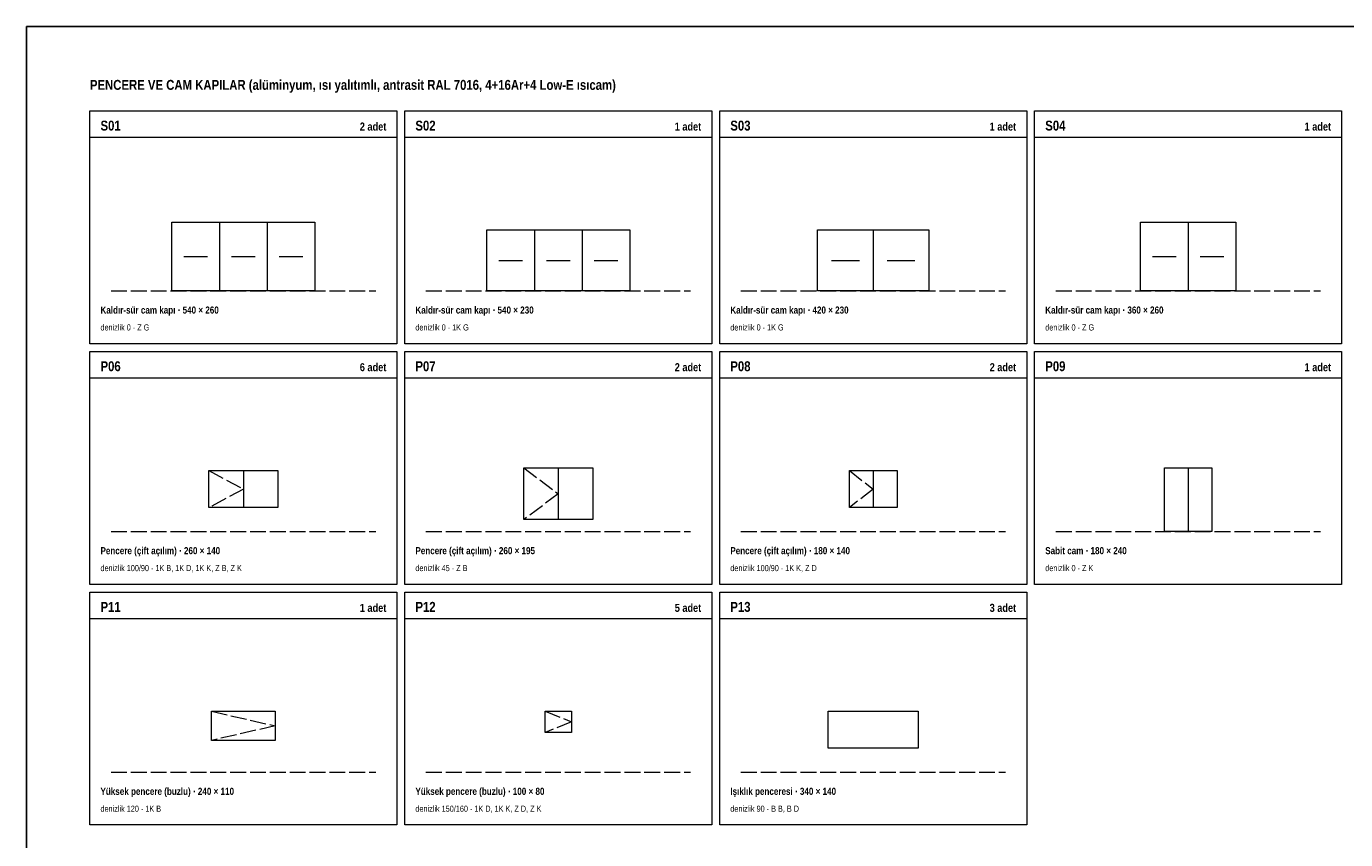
# Paper-space layout 'A-12 DOGRAMA LISTESI' of a CAD drawing. Header units: centimetres. Extents: x 10 to 410, y 10 to 287.
# Tile 2 of 3: x 10 to 259, y 133 to 287. Entities that reach past the tile are written whole.
import ezdxf
from ezdxf.enums import TextEntityAlignment as Align

# ---------------------------------------------------------------- set-up
doc = ezdxf.new("R2010")
doc.units = ezdxf.units.CM
doc.header["$LTSCALE"] = 0.25
doc.linetypes.add('ACAD_ISO02W100', pattern=[15, 12, -3])
doc.layers.add('M-GOST-ANTET', color=176, linetype='Continuous', lineweight=25)
doc.layers.add('M-GOST-TABLO', color=1, linetype='Continuous', lineweight=9)
doc.styles.add('YAZI', font='arialn.ttf')
doc.styles.add('YAZI-KALIN', font='arialnb.ttf')

psp = doc.layouts.new('A-12 DOGRAMA LISTESI')

# ---------------------------------------------------------------- linework, layer by layer
at = {"layer": 'M-GOST-ANTET'}
psp.add_lwpolyline([(10, 287), (410, 287), (410, 10), (10, 10)], close=True, dxfattribs=at)
at = {"layer": 'M-GOST-TABLO'}
for p, q in [((46.5, 250), (46.5, 237)), ((55.5, 250), (55.5, 237)), ((229.5, 250), (229.5, 237)), ((106, 248.5), (106, 237)), ((115, 248.5), (115, 237)), ((170, 248.5), (170, 237)), ((39.75, 243.5), (44.25, 243.5)), ((48.75, 243.5), (53.25, 243.5)), ((57.75, 243.5), (62.25, 243.5)), ((99.25, 242.75), (103.75, 242.75)), ((108.25, 242.75), (112.75, 242.75)), ((117.25, 242.75), (121.75, 242.75)), ((162.12, 242.75), (167.38, 242.75)), ((172.62, 242.75), (177.88, 242.75)), ((222.75, 243.5), (227.25, 243.5)), ((231.75, 243.5), (236.25, 243.5)), ((51, 203), (51, 196)), ((110.5, 203.5), (110.5, 193.75)), ((170, 203), (170, 196)), ((229.5, 203.5), (229.5, 191.5))]:
    psp.add_line(p, q, dxfattribs=at)
at = {"layer": 'M-GOST-TABLO', "linetype": 'ACAD_ISO02W100'}
for p, q in [((26, 237), (76, 237)), ((85.5, 237), (135.5, 237)), ((145, 237), (195, 237)), ((204.5, 237), (254.5, 237)), ((26, 191.5), (76, 191.5)), ((85.5, 191.5), (135.5, 191.5)), ((145, 191.5), (195, 191.5)), ((204.5, 191.5), (254.5, 191.5)), ((26, 146), (76, 146)), ((85.5, 146), (135.5, 146)), ((145, 146), (195, 146))]:
    psp.add_line(p, q, dxfattribs=at)
at = {"layer": 'M-GOST-TABLO'}
for points in [[(22, 271), (80, 271), (80, 227), (22, 227)], [(22, 271), (80, 271), (80, 266), (22, 266)], [(81.5, 271), (139.5, 271), (139.5, 227), (81.5, 227)], [(81.5, 271), (139.5, 271), (139.5, 266), (81.5, 266)], [(141, 271), (199, 271), (199, 227), (141, 227)], [(141, 271), (199, 271), (199, 266), (141, 266)], [(200.5, 271), (258.5, 271), (258.5, 227), (200.5, 227)], [(200.5, 271), (258.5, 271), (258.5, 266), (200.5, 266)], [(37.5, 250), (64.5, 250), (64.5, 237), (37.5, 237)], [(220.5, 250), (238.5, 250), (238.5, 237), (220.5, 237)], [(97, 248.5), (124, 248.5), (124, 237), (97, 237)], [(159.5, 248.5), (180.5, 248.5), (180.5, 237), (159.5, 237)], [(22, 225.5), (80, 225.5), (80, 181.5), (22, 181.5)], [(22, 225.5), (80, 225.5), (80, 220.5), (22, 220.5)], [(81.5, 225.5), (139.5, 225.5), (139.5, 181.5), (81.5, 181.5)], [(81.5, 225.5), (139.5, 225.5), (139.5, 220.5), (81.5, 220.5)], [(141, 225.5), (199, 225.5), (199, 181.5), (141, 181.5)], [(141, 225.5), (199, 225.5), (199, 220.5), (141, 220.5)], [(200.5, 225.5), (258.5, 225.5), (258.5, 181.5), (200.5, 181.5)], [(200.5, 225.5), (258.5, 225.5), (258.5, 220.5), (200.5, 220.5)], [(44.5, 203), (57.5, 203), (57.5, 196), (44.5, 196)], [(104, 203.5), (117, 203.5), (117, 193.75), (104, 193.75)], [(165.5, 203), (174.5, 203), (174.5, 196), (165.5, 196)], [(225, 203.5), (234, 203.5), (234, 191.5), (225, 191.5)], [(22, 180), (80, 180), (80, 136), (22, 136)], [(22, 180), (80, 180), (80, 175), (22, 175)], [(81.5, 180), (139.5, 180), (139.5, 136), (81.5, 136)], [(81.5, 180), (139.5, 180), (139.5, 175), (81.5, 175)], [(141, 180), (199, 180), (199, 136), (141, 136)], [(141, 180), (199, 180), (199, 175), (141, 175)], [(45, 157.5), (57, 157.5), (57, 152), (45, 152)], [(108, 157.5), (113, 157.5), (113, 153.5), (108, 153.5)], [(161.5, 157.5), (178.5, 157.5), (178.5, 150.5), (161.5, 150.5)]]:
    psp.add_lwpolyline(points, close=True, dxfattribs=at)
at = {"layer": 'M-GOST-TABLO', "linetype": 'ACAD_ISO02W100'}
for points in [[(44.5, 203), (51, 199.5), (44.5, 196)], [(104, 203.5), (110.5, 198.62), (104, 193.75)], [(165.5, 203), (170, 199.5), (165.5, 196)], [(45, 157.5), (57, 154.75), (45, 152)], [(108, 157.5), (113, 155.5), (108, 153.5)]]:
    psp.add_lwpolyline(points, dxfattribs=at)

# ---------------------------------------------------------------- texts
at = {"layer": 'M-GOST-TABLO'}
for s, height, style, p in [('PENCERE VE CAM KAPILAR (alüminyum, ısı yalıtımlı, antrasit RAL 7016, 4+16Ar+4 Low-E ısıcam)', 1.872, 'YAZI-KALIN', (22, 275)), ('S01', 1.872, 'YAZI-KALIN', (24, 267.3)), ('S02', 1.872, 'YAZI-KALIN', (83.5, 267.3)), ('S03', 1.872, 'YAZI-KALIN', (143, 267.3)), ('S04', 1.872, 'YAZI-KALIN', (202.5, 267.3)), ('Kaldır-sür cam kapı · 540 × 260', 1.332, 'YAZI-KALIN', (24, 232.7)), ('Kaldır-sür cam kapı · 540 × 230', 1.332, 'YAZI-KALIN', (83.5, 232.7)), ('Kaldır-sür cam kapı · 420 × 230', 1.332, 'YAZI-KALIN', (143, 232.7)), ('Kaldır-sür cam kapı · 360 × 260', 1.332, 'YAZI-KALIN', (202.5, 232.7)), ('denizlik 0 · Z G', 1.152, 'YAZI', (24, 229.5)), ('denizlik 0 · 1K G', 1.152, 'YAZI', (83.5, 229.5)), ('denizlik 0 · 1K G', 1.152, 'YAZI', (143, 229.5)), ('denizlik 0 · Z G', 1.152, 'YAZI', (202.5, 229.5)), ('P06', 1.872, 'YAZI-KALIN', (24, 221.8)), ('P07', 1.872, 'YAZI-KALIN', (83.5, 221.8)), ('P08', 1.872, 'YAZI-KALIN', (143, 221.8)), ('P09', 1.872, 'YAZI-KALIN', (202.5, 221.8)), ('Pencere (çift açılım) · 260 × 140', 1.332, 'YAZI-KALIN', (24, 187.2)), ('Pencere (çift açılım) · 260 × 195', 1.332, 'YAZI-KALIN', (83.5, 187.2)), ('Pencere (çift açılım) · 180 × 140', 1.332, 'YAZI-KALIN', (143, 187.2)), ('Sabit cam · 180 × 240', 1.332, 'YAZI-KALIN', (202.5, 187.2)), ('denizlik 100/90 · 1K B, 1K D, 1K K, Z B, Z K', 1.152, 'YAZI', (24, 184)), ('denizlik 45 · Z B', 1.152, 'YAZI', (83.5, 184)), ('denizlik 100/90 · 1K K, Z D', 1.152, 'YAZI', (143, 184)), ('denizlik 0 · Z K', 1.152, 'YAZI', (202.5, 184)), ('P11', 1.872, 'YAZI-KALIN', (24, 176.3)), ('P12', 1.872, 'YAZI-KALIN', (83.5, 176.3)), ('P13', 1.872, 'YAZI-KALIN', (143, 176.3)), ('Yüksek pencere (buzlu) · 240 × 110', 1.332, 'YAZI-KALIN', (24, 141.7)), ('Yüksek pencere (buzlu) · 100 × 80', 1.332, 'YAZI-KALIN', (83.5, 141.7)), ('Işıklık penceresi · 340 × 140', 1.332, 'YAZI-KALIN', (143, 141.7)), ('denizlik 120 · 1K B', 1.152, 'YAZI', (24, 138.5)), ('denizlik 150/160 · 1K D, 1K K, Z D, Z K', 1.152, 'YAZI', (83.5, 138.5)), ('denizlik 90 · B B, B D', 1.152, 'YAZI', (143, 138.5))]:
    psp.add_text(s, height=height, dxfattribs=dict(at, style=style)).set_placement(p)
at = {"layer": 'M-GOST-TABLO', "style": 'YAZI-KALIN'}
for s, p in [('2 adet', (78, 267.3)), ('1 adet', (137.5, 267.3)), ('1 adet', (197, 267.3)), ('1 adet', (256.5, 267.3)), ('6 adet', (78, 221.8)), ('2 adet', (137.5, 221.8)), ('2 adet', (197, 221.8)), ('1 adet', (256.5, 221.8)), ('1 adet', (78, 176.3)), ('5 adet', (137.5, 176.3)), ('3 adet', (197, 176.3))]:
    psp.add_text(s, height=1.512, dxfattribs=at).set_placement(p, align=Align.RIGHT)

doc.saveas('drawing.dxf')
